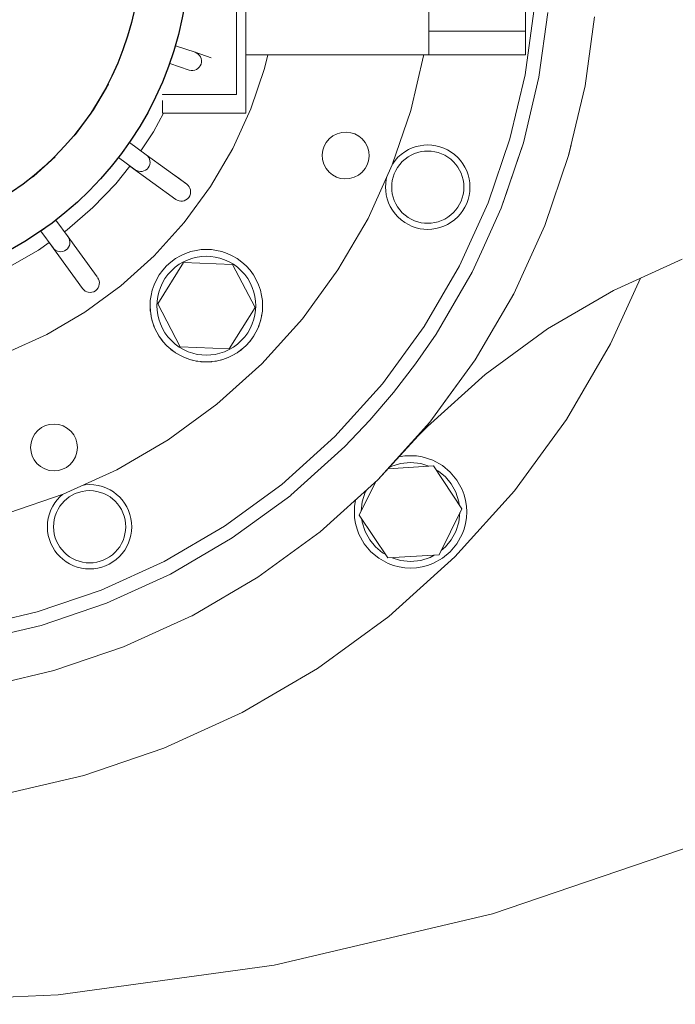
# Model space of a CAD drawing. Header units: millimetres. Extents: x -530 to 575, y -491 to 509.
# Tile 4 of 12: x 37 to 177, y -491 to -281. Entities that reach past the tile are written whole.
import ezdxf

# ---------------------------------------------------------------- set-up
doc = ezdxf.new("R2010")
doc.units = ezdxf.units.MM
doc.header["$MEASUREMENT"] = 0
doc.layers.add('MATERIAL 1', color=251, linetype='Continuous', true_color=0x505050)
doc.layers.add('MATERIAL 2', color=5, linetype='Continuous', true_color=0x0000ff)

msp = doc.modelspace()

# ---------------------------------------------------------------- linework, layer by layer
at = {"layer": 'MATERIAL 1', "color": 251, "linetype": 'Continuous', "lineweight": 0, "true_color": 0x505050}
for p, q in [((184.05, -456.03), (137.58, -471.84)), ((137.58, -471.84), (90.98, -482.79)), ((90.98, -482.79), (44.93, -489.12)), ((44.93, -489.12), (0, -491.14))]:
    msp.add_line(p, q, dxfattribs=at)
at = {"layer": 'MATERIAL 2', "color": 5, "linetype": 'Continuous', "lineweight": 0, "true_color": 0x0000ff}
for p, q in [((83, -235.14), (83, -297.14)), ((85, -243.64), (85, -288.63)), ((124, -288.63), (124, -243.64)), ((144.63, -281.36), (144.63, -266.14)), ((144.55, -292.89), (146.41, -279.35)), ((144.63, -281.64), (144.63, -281.36)), ((149.42, -279.62), (147.52, -293.44)), ((159.37, -280.52), (157.34, -295.25)), ((144.63, -282), (144.63, -281.64)), ((144.63, -282.37), (144.63, -282)), ((144.63, -282.73), (144.63, -282.37)), ((144.63, -283.05), (144.63, -282.73)), ((144.63, -283.31), (144.63, -283.05)), ((144.63, -283.5), (144.63, -283.31)), ((144.63, -283.64), (124, -283.64)), ((144.63, -283.61), (144.63, -283.5)), ((144.63, -283.64), (144.63, -283.61)), ((144.63, -283.72), (144.63, -283.64)), ((144.63, -283.99), (144.63, -283.72)), ((144.63, -284.45), (144.63, -283.99)), ((144.63, -285.1), (144.63, -284.45)), ((144.63, -285.9), (144.63, -285.1)), ((69.95, -286.76), (74.14, -288.12)), ((144.63, -286.8), (144.63, -285.9)), ((144.63, -287.73), (144.63, -286.8)), ((68.72, -290.53), (69.36, -288.57)), ((77.6, -289.28), (74.14, -288.12)), ((74.14, -288.12), (74.49, -288.28)), ((74.49, -288.28), (74.81, -288.5)), ((74.81, -288.5), (75.08, -288.78)), ((75.08, -288.78), (75.29, -289.11)), ((75.29, -289.11), (75.43, -289.47)), ((75.43, -289.47), (75.5, -289.85)), ((85, -288.63), (85, -301.1)), ((85, -288.63), (122, -288.63)), ((89.63, -288.63), (88.93, -291.59)), ((122.91, -288.88), (120.17, -300.53)), ((122, -288.63), (122.36, -288.63)), ((122.36, -288.63), (122.74, -288.63)), ((122.74, -288.63), (123.09, -288.63)), ((122.95, -288.63), (122.91, -288.88)), ((122.95, -288.64), (144.63, -288.64)), ((123.09, -288.63), (123.41, -288.63)), ((123.41, -288.63), (123.67, -288.63)), ((123.67, -288.63), (123.86, -288.63)), ((123.86, -288.63), (123.97, -288.63)), ((123.97, -288.63), (124, -288.63)), ((144.63, -288.64), (144.63, -287.73)), ((72.91, -291.9), (68.72, -290.53)), ((68.72, -290.53), (68.72, -290.54)), ((68.75, -290.42), (68.76, -290.41)), ((74.42, -291.78), (74.06, -291.92)), ((74.75, -291.57), (74.42, -291.78)), ((75.03, -291.3), (74.75, -291.57)), ((75.25, -290.98), (75.03, -291.3)), ((75.41, -290.62), (75.25, -290.98)), ((75.49, -290.24), (75.41, -290.62)), ((75.5, -289.85), (75.49, -290.24)), ((88.93, -291.59), (86.01, -300.19)), ((73.29, -291.98), (72.91, -291.9)), ((73.68, -291.99), (73.29, -291.98)), ((74.06, -291.92), (73.68, -291.99)), ((141.33, -306.59), (144.55, -292.89)), ((147.52, -293.44), (144.21, -307.41)), ((52.43, -300.42), (55.65, -294.91)), ((52.43, -300.42), (55.24, -295.66)), ((55.65, -294.91), (55.24, -295.66)), ((157.34, -295.25), (153.82, -310.16)), ((67.22, -297.14), (67.22, -297.02)), ((67.22, -297.14), (83, -297.14)), ((67.22, -301.1), (67.22, -298.42)), ((86.01, -300.19), (82.17, -308.62)), ((48.63, -305.62), (52.43, -300.42)), ((48.63, -305.62), (52.07, -300.93)), ((52.43, -300.42), (52.07, -300.93)), ((67.4, -301.1), (65.25, -305.1)), ((67.22, -301.1), (85, -301.1)), ((120.17, -300.53), (116.22, -312.15)), ((65.25, -305.1), (62.59, -309.14)), ((103.51, -305.96), (102.73, -306.6)), ((104.43, -305.48), (103.51, -305.96)), ((105.42, -305.21), (104.43, -305.48)), ((106.43, -305.14), (105.42, -305.21)), ((107.39, -305.26), (106.43, -305.14)), ((108.25, -305.54), (107.39, -305.26)), ((109.06, -305.98), (108.25, -305.54)), ((109.8, -306.6), (109.06, -305.98)), ((57.82, -310.58), (60.15, -307.37)), ((60.15, -307.37), (63.71, -309.96)), ((82.17, -308.62), (77.42, -316.76)), ((101.68, -308.15), (101.4, -309.01)), ((102.12, -307.34), (101.68, -308.15)), ((102.73, -306.6), (102.12, -307.34)), ((110.44, -307.38), (109.8, -306.6)), ((110.92, -308.29), (110.44, -307.38)), ((111.2, -309.28), (110.92, -308.29)), ((120.48, -308.51), (119.66, -308.88)), ((121.32, -308.22), (120.48, -308.51)), ((122.15, -308.03), (121.32, -308.22)), ((122.98, -307.91), (122.15, -308.03)), ((123.79, -307.88), (122.98, -307.91)), ((124.64, -307.92), (123.79, -307.88)), ((125.51, -308.04), (124.64, -307.92)), ((126.37, -308.25), (125.51, -308.04)), ((127.21, -308.55), (126.37, -308.25)), ((128.03, -308.93), (127.21, -308.55)), ((136.68, -320.25), (141.33, -306.59)), ((144.21, -307.41), (139.46, -321.35)), ((143.93, -308.23), (140.8, -317.46)), ((154.35, -307.91), (153.82, -310.16)), ((39.48, -314.77), (44.3, -310.44)), ((44.3, -310.44), (39.74, -314.56)), ((61.38, -313.17), (57.82, -310.58)), ((57.82, -310.58), (57.82, -310.58)), ((72.37, -316.24), (63.71, -309.96)), ((63.71, -309.96), (64, -310.22)), ((64, -310.22), (64.24, -310.53)), ((64.24, -310.53), (64.41, -310.88)), ((101.4, -309.01), (101.27, -309.98)), ((101.27, -309.98), (101.34, -310.98)), ((111.14, -311.25), (111.27, -310.29)), ((111.27, -310.29), (111.2, -309.28)), ((117.43, -310.51), (116.8, -311.2)), ((118.12, -309.89), (117.43, -310.51)), ((118.87, -309.34), (118.12, -309.89)), ((119.66, -308.88), (118.87, -309.34)), ((119.58, -310.43), (118.94, -310.9)), ((120.25, -310.04), (119.58, -310.43)), ((120.96, -309.72), (120.25, -310.04)), ((121.67, -309.47), (120.96, -309.72)), ((122.39, -309.3), (121.67, -309.47)), ((123.1, -309.21), (122.39, -309.3)), ((123.79, -309.18), (123.1, -309.21)), ((124.52, -309.21), (123.79, -309.18)), ((125.26, -309.32), (124.52, -309.21)), ((125.99, -309.5), (125.26, -309.32)), ((126.72, -309.75), (125.99, -309.5)), ((127.42, -310.08), (126.72, -309.75)), ((128.08, -310.48), (127.42, -310.08)), ((128.8, -309.4), (128.03, -308.93)), ((128.7, -310.94), (128.08, -310.48)), ((129.52, -309.94), (128.8, -309.4)), ((130.18, -310.54), (129.52, -309.94)), ((130.77, -311.2), (130.18, -310.54)), ((153.82, -310.16), (148.77, -325.03)), ((153.82, -310.16), (153.82, -310.16)), ((60.24, -312.38), (57.22, -316.15)), ((60.24, -312.38), (70.02, -319.48)), ((64.15, -312.73), (63.89, -313.02)), ((64.35, -312.39), (64.15, -312.73)), ((64.48, -312.02), (64.35, -312.39)), ((64.41, -310.88), (64.51, -311.25)), ((64.53, -311.64), (64.48, -312.02)), ((64.51, -311.25), (64.53, -311.64)), ((101.34, -310.98), (101.62, -311.97)), ((101.62, -311.97), (102.1, -312.89)), ((110.42, -312.92), (110.86, -312.12)), ((110.86, -312.12), (111.14, -311.25)), ((116.22, -312.15), (111.04, -323.55)), ((116.8, -311.2), (116.32, -311.87)), ((117.35, -312.66), (116.95, -313.34)), ((117.81, -312.02), (117.35, -312.66)), ((118.35, -311.43), (117.81, -312.02)), ((118.94, -310.9), (118.35, -311.43)), ((129.26, -311.46), (128.7, -310.94)), ((129.76, -312.02), (129.26, -311.46)), ((130.2, -312.61), (129.76, -312.02)), ((130.58, -313.24), (130.2, -312.61)), ((131.29, -311.89), (130.77, -311.2)), ((131.72, -312.62), (131.29, -311.89)), ((132.09, -313.4), (131.72, -312.62)), ((39.48, -314.77), (39.74, -314.56)), ((61.72, -313.36), (61.38, -313.17)), ((62.09, -313.49), (61.72, -313.36)), ((62.47, -313.54), (62.09, -313.49)), ((62.86, -313.52), (62.47, -313.54)), ((63.23, -313.42), (62.86, -313.52)), ((63.58, -313.25), (63.23, -313.42)), ((63.89, -313.02), (63.58, -313.25)), ((72.37, -316.24), (69.95, -314.49)), ((102.1, -312.89), (102.73, -313.67)), ((102.73, -313.67), (103.48, -314.28)), ((103.48, -314.28), (104.28, -314.72)), ((104.28, -314.72), (105.15, -315.01)), ((107.12, -315.06), (108.11, -314.78)), ((108.11, -314.78), (109.02, -314.31)), ((109.02, -314.31), (109.8, -313.67)), ((109.8, -313.67), (110.42, -312.92)), ((115.07, -314.68), (114.94, -315.24)), ((116.39, -314.76), (116.22, -315.47)), ((116.63, -314.04), (116.39, -314.76)), ((116.95, -313.34), (116.63, -314.04)), ((130.89, -313.9), (130.58, -313.24)), ((131.15, -314.61), (130.89, -313.9)), ((131.34, -315.34), (131.15, -314.61)), ((132.39, -314.22), (132.09, -313.4)), ((132.61, -315.08), (132.39, -314.22)), ((57.22, -316.15), (52.33, -321.25)), ((77.42, -316.76), (71.81, -324.44)), ((72.65, -316.49), (72.37, -316.24)), ((72.87, -316.78), (72.65, -316.49)), ((73.05, -317.11), (72.87, -316.78)), ((105.15, -315.01), (106.11, -315.13)), ((106.11, -315.13), (107.12, -315.06)), ((114.83, -316.07), (114.79, -316.88)), ((114.79, -316.88), (114.83, -317.68)), ((114.94, -315.24), (114.83, -316.07)), ((116.12, -316.18), (116.09, -316.88)), ((116.09, -316.88), (116.12, -317.57)), ((116.22, -315.47), (116.12, -316.18)), ((131.45, -316.1), (131.34, -315.34)), ((131.49, -316.88), (131.45, -316.1)), ((131.45, -317.65), (131.49, -316.88)), ((132.75, -315.97), (132.61, -315.08)), ((132.79, -316.88), (132.75, -315.97)), ((132.75, -317.78), (132.79, -316.88)), ((72.51, -319.36), (72.8, -319.06)), ((72.8, -319.06), (73.01, -318.7)), ((73.01, -318.7), (73.14, -318.3)), ((73.16, -317.48), (73.05, -317.11)), ((73.14, -318.3), (73.19, -317.89)), ((73.19, -317.89), (73.16, -317.48)), ((114.83, -317.68), (114.94, -318.51)), ((114.94, -318.51), (115.14, -319.35)), ((116.12, -317.57), (116.22, -318.28)), ((116.22, -318.28), (116.39, -318.99)), ((116.39, -318.99), (116.63, -319.71)), ((130.89, -319.85), (131.15, -319.15)), ((131.15, -319.15), (131.34, -318.41)), ((131.34, -318.41), (131.45, -317.65)), ((132.39, -319.53), (132.61, -318.67)), ((132.61, -318.67), (132.75, -317.78)), ((139.47, -321.35), (140.8, -317.46)), ((140.8, -317.46), (140.8, -317.46)), ((140.8, -317.46), (140.8, -317.46)), ((140.8, -317.46), (140.8, -317.46)), ((140.8, -317.46), (140.8, -317.46)), ((52.33, -321.25), (46.82, -326)), ((70.02, -319.48), (70.02, -319.48)), ((70.02, -319.48), (70.35, -319.68)), ((70.35, -319.68), (70.72, -319.81)), ((70.72, -319.81), (71.09, -319.86)), ((71.09, -319.86), (71.46, -319.84)), ((71.46, -319.84), (71.82, -319.76)), ((71.82, -319.76), (72.18, -319.6)), ((72.18, -319.6), (72.51, -319.36)), ((115.14, -319.35), (115.42, -320.19)), ((115.42, -320.19), (115.8, -321.01)), ((115.8, -321.01), (116.26, -321.8)), ((116.63, -319.71), (116.95, -320.41)), ((116.95, -320.41), (117.35, -321.09)), ((117.35, -321.09), (117.81, -321.73)), ((129.76, -321.73), (130.2, -321.14)), ((130.2, -321.14), (130.58, -320.51)), ((130.58, -320.51), (130.89, -319.85)), ((130.58, -333.65), (136.68, -320.25)), ((131.29, -321.86), (131.72, -321.13)), ((131.72, -321.13), (132.09, -320.35)), ((132.09, -320.35), (132.39, -319.53)), ((116.26, -321.8), (116.8, -322.55)), ((116.8, -322.55), (117.43, -323.24)), ((117.43, -323.24), (118.12, -323.86)), ((117.81, -321.73), (118.35, -322.32)), ((118.35, -322.32), (118.94, -322.85)), ((118.94, -322.85), (119.58, -323.32)), ((119.58, -323.32), (120.25, -323.72)), ((127.42, -323.67), (128.08, -323.27)), ((128.08, -323.27), (128.7, -322.81)), ((128.7, -322.81), (129.26, -322.3)), ((129.26, -322.3), (129.76, -321.73)), ((129.52, -323.81), (130.18, -323.21)), ((130.18, -323.21), (130.77, -322.55)), ((130.77, -322.55), (131.29, -321.86)), ((139.47, -321.35), (135.24, -330.69)), ((139.48, -321.29), (139.46, -321.35)), ((41.25, -326.27), (44.46, -323.93)), ((44.46, -323.93), (47.05, -327.5)), ((71.81, -324.44), (65.41, -331.55)), ((111.04, -323.55), (104.62, -334.54)), ((118.12, -323.86), (118.87, -324.41)), ((118.87, -324.41), (119.66, -324.87)), ((119.66, -324.87), (120.48, -325.24)), ((120.25, -323.72), (120.96, -324.03)), ((120.48, -325.24), (121.32, -325.53)), ((120.96, -324.03), (121.67, -324.28)), ((121.67, -324.28), (122.39, -324.45)), ((122.39, -324.45), (123.1, -324.54)), ((123.1, -324.54), (123.79, -324.58)), ((123.79, -324.58), (124.52, -324.54)), ((124.52, -324.54), (125.26, -324.43)), ((125.26, -324.43), (125.99, -324.25)), ((125.99, -324.25), (126.72, -324)), ((126.37, -325.5), (127.21, -325.2)), ((126.72, -324), (127.42, -323.67)), ((127.21, -325.2), (128.03, -324.82)), ((128.03, -324.82), (128.8, -324.35)), ((128.8, -324.35), (129.52, -323.81)), ((148.77, -325.03), (142.13, -339.63)), ((43.85, -329.83), (41.25, -326.27)), ((41.25, -326.27), (41.25, -326.27)), ((46.82, -326), (46.26, -326.4)), ((53.23, -336), (46.26, -326.4)), ((47.05, -327.5), (47.25, -327.84)), ((47.05, -327.5), (47.05, -327.5)), ((121.32, -325.53), (122.15, -325.73)), ((122.15, -325.73), (122.98, -325.84)), ((122.98, -325.84), (123.79, -325.88)), ((123.79, -325.88), (124.64, -325.84)), ((124.64, -325.84), (125.51, -325.71)), ((125.51, -325.71), (126.37, -325.5)), ((42.99, -328.71), (40.72, -330.31)), ((42.99, -328.71), (50.11, -338.51)), ((47.31, -329.35), (47.14, -329.7)), ((47.25, -327.84), (47.38, -328.2)), ((47.41, -328.98), (47.31, -329.35)), ((47.38, -328.2), (47.43, -328.59)), ((47.43, -328.59), (47.41, -328.98)), ((40.72, -330.31), (34.1, -334.06)), ((44.1, -330.12), (43.85, -329.83)), ((44.41, -330.36), (44.1, -330.12)), ((44.76, -330.53), (44.41, -330.36)), ((45.14, -330.63), (44.76, -330.53)), ((45.53, -330.65), (45.14, -330.63)), ((45.91, -330.59), (45.53, -330.65)), ((46.28, -330.47), (45.91, -330.59)), ((46.62, -330.27), (46.28, -330.47)), ((46.91, -330.01), (46.62, -330.27)), ((47.14, -329.7), (46.91, -330.01)), ((65.41, -331.55), (58.3, -337.95)), ((71.03, -331.49), (69.98, -332.11)), ((72.12, -331), (71.03, -331.49)), ((73.24, -330.62), (72.12, -331)), ((74.36, -330.35), (73.24, -330.62)), ((75.46, -330.2), (74.36, -330.35)), ((75.59, -331.65), (74.62, -331.78)), ((76.54, -330.15), (75.46, -330.2)), ((76.54, -331.6), (75.59, -331.65)), ((77.62, -330.2), (76.54, -330.15)), ((77.49, -331.65), (76.54, -331.6)), ((78.46, -331.78), (77.49, -331.65)), ((78.73, -330.35), (77.62, -330.2)), ((79.84, -330.62), (78.73, -330.35)), ((80.96, -331), (79.84, -330.62)), ((82.05, -331.49), (80.96, -331)), ((83.11, -332.11), (82.05, -331.49)), ((133.24, -335.03), (135.24, -330.69)), ((135.24, -330.69), (135.24, -330.69)), ((135.24, -330.69), (135.24, -330.69)), ((135.24, -330.69), (135.24, -330.69)), ((135.24, -330.69), (135.24, -330.69)), ((66.16, -341.74), (71.7, -332.95)), ((68.06, -333.67), (67.23, -334.59)), ((68.98, -332.84), (68.06, -333.67)), ((69.98, -332.11), (68.98, -332.84)), ((70.77, -333.32), (69.89, -333.96)), ((71.7, -332.78), (70.77, -333.32)), ((72.66, -332.34), (71.7, -332.78)), ((71.7, -332.95), (82.09, -333.36)), ((73.64, -332.01), (72.66, -332.34)), ((74.62, -331.78), (73.64, -332.01)), ((79.44, -332.01), (78.46, -331.78)), ((80.43, -332.34), (79.44, -332.01)), ((81.39, -332.78), (80.43, -332.34)), ((82.31, -333.32), (81.39, -332.78)), ((82.09, -333.36), (86.93, -342.56)), ((83.19, -333.96), (82.31, -333.32)), ((84.11, -332.84), (83.11, -332.11)), ((85.03, -333.67), (84.11, -332.84)), ((85.86, -334.59), (85.03, -333.67)), ((123.04, -346.58), (130.58, -333.65)), ((178.07, -332.24), (163.45, -338.89)), ((66.5, -335.59), (65.88, -336.64)), ((67.23, -334.59), (66.5, -335.59)), ((68.35, -335.5), (67.71, -336.38)), ((69.08, -334.69), (68.35, -335.5)), ((69.89, -333.96), (69.08, -334.69)), ((84, -334.69), (83.19, -333.96)), ((84.73, -335.5), (84, -334.69)), ((85.37, -336.38), (84.73, -335.5)), ((86.59, -335.59), (85.86, -334.59)), ((87.2, -336.64), (86.59, -335.59)), ((104.62, -334.54), (97.04, -344.93)), ((133.24, -335.03), (125.55, -348.22)), ((133.24, -335.03), (128.66, -342.97)), ((133.24, -335.03), (133.06, -335.34)), ((58.3, -337.95), (50.62, -343.56)), ((53.53, -336.48), (53.34, -336.15)), ((53.34, -336.15), (53.34, -336.15)), ((53.45, -338.35), (53.62, -337.97)), ((53.66, -336.82), (53.53, -336.48)), ((53.62, -337.97), (53.71, -337.58)), ((53.72, -337.19), (53.66, -336.82)), ((53.71, -337.58), (53.72, -337.19)), ((65.38, -337.74), (65, -338.85)), ((65.88, -336.64), (65.38, -337.74)), ((67.17, -337.31), (66.73, -338.27)), ((67.71, -336.38), (67.17, -337.31)), ((85.91, -337.31), (85.37, -336.38)), ((86.35, -338.27), (85.91, -337.31)), ((87.7, -337.74), (87.2, -336.64)), ((88.08, -338.85), (87.7, -337.74)), ((169.15, -336.3), (162.78, -350.3)), ((50.11, -338.51), (50.11, -338.51)), ((50.11, -338.51), (50.37, -338.8)), ((50.37, -338.8), (50.68, -339.03)), ((50.68, -339.03), (51.01, -339.2)), ((51.01, -339.2), (51.36, -339.3)), ((51.36, -339.3), (51.74, -339.33)), ((51.74, -339.33), (52.13, -339.29)), ((52.13, -339.29), (52.52, -339.17)), ((52.52, -339.17), (52.88, -338.96)), ((52.88, -338.96), (53.19, -338.68)), ((53.19, -338.68), (53.45, -338.35)), ((64.74, -339.97), (64.59, -341.07)), ((65, -338.85), (64.74, -339.97)), ((66.4, -339.25), (66.17, -340.23)), ((66.73, -338.27), (66.4, -339.25)), ((86.68, -339.25), (86.35, -338.27)), ((86.92, -340.23), (86.68, -339.25)), ((88.34, -339.97), (88.08, -338.85)), ((88.49, -341.07), (88.34, -339.97)), ((133.92, -353.69), (142.13, -339.63)), ((142.13, -339.63), (142.02, -339.8)), ((163.45, -338.89), (149.35, -347.12)), ((64.59, -341.07), (64.54, -342.15)), ((64.54, -342.15), (64.6, -343.29)), ((64.59, -343.23), (64.54, -342.15)), ((66.03, -341.2), (65.99, -342.15)), ((65.99, -342.15), (66.03, -343.1)), ((66.17, -340.23), (66.03, -341.2)), ((70.99, -350.94), (66.16, -341.74)), ((87.05, -341.2), (86.92, -340.23)), ((87.09, -342.15), (87.05, -341.2)), ((87.05, -343.1), (87.09, -342.15)), ((88.54, -342.15), (88.49, -341.07)), ((88.49, -343.29), (88.54, -342.15)), ((88.54, -342.15), (88.49, -343.23)), ((50.62, -343.56), (42.49, -348.3)), ((64.59, -343.23), (64.6, -343.29)), ((64.59, -343.23), (64.59, -343.23)), ((64.6, -343.29), (64.76, -344.44)), ((64.74, -344.34), (64.6, -343.29)), ((64.74, -344.33), (64.74, -344.34)), ((64.74, -344.34), (64.76, -344.44)), ((64.74, -344.34), (64.74, -344.34)), ((66.03, -343.1), (66.17, -344.07)), ((66.17, -344.07), (66.4, -345.06)), ((86.93, -342.56), (81.38, -351.35)), ((86.68, -345.06), (86.92, -344.07)), ((86.92, -344.07), (87.05, -343.1)), ((88.32, -344.44), (88.49, -343.29)), ((88.34, -344.34), (88.32, -344.44)), ((88.34, -344.34), (88.49, -343.29)), ((88.34, -344.34), (88.34, -344.33)), ((88.34, -344.34), (88.34, -344.34)), ((88.49, -343.23), (88.49, -343.29)), ((88.49, -343.23), (88.49, -343.23)), ((125.56, -348.2), (128.66, -342.97)), ((128.66, -342.97), (128.66, -342.97)), ((128.66, -342.97), (128.66, -342.97)), ((128.66, -342.97), (128.66, -342.97)), ((128.66, -342.97), (128.66, -342.97)), ((64.76, -344.44), (65.04, -345.59)), ((65, -345.45), (64.76, -344.44)), ((65, -345.45), (65, -345.45)), ((65, -345.45), (65.04, -345.59)), ((65, -345.45), (65, -345.45)), ((65.04, -345.59), (65.44, -346.71)), ((65.38, -346.57), (65.04, -345.59)), ((66.4, -345.06), (66.73, -346.04)), ((66.73, -346.04), (67.17, -347)), ((85.91, -347), (86.35, -346.04)), ((86.35, -346.04), (86.68, -345.06)), ((87.64, -346.71), (88.04, -345.59)), ((87.7, -346.57), (88.04, -345.59)), ((88.04, -345.59), (88.32, -344.44)), ((88.08, -345.45), (88.04, -345.59)), ((88.08, -345.45), (88.32, -344.44)), ((88.08, -345.45), (88.08, -345.45)), ((88.08, -345.45), (88.08, -345.45)), ((97.04, -344.93), (88.39, -354.53)), ((42.49, -348.3), (34.05, -352.14)), ((65.38, -346.57), (65.38, -346.57)), ((65.38, -346.57), (65.44, -346.71)), ((65.38, -346.57), (65.38, -346.57)), ((65.44, -346.71), (65.95, -347.8)), ((65.88, -347.66), (65.44, -346.71)), ((65.88, -347.66), (65.88, -347.66)), ((65.88, -347.66), (65.95, -347.8)), ((65.88, -347.66), (65.88, -347.66)), ((65.95, -347.8), (66.57, -348.83)), ((66.5, -348.72), (65.95, -347.8)), ((67.17, -347), (67.71, -347.93)), ((67.71, -347.93), (68.35, -348.8)), ((84.73, -348.8), (85.37, -347.93)), ((85.37, -347.93), (85.91, -347)), ((86.51, -348.83), (87.13, -347.8)), ((86.59, -348.72), (87.13, -347.8)), ((87.13, -347.8), (87.64, -346.71)), ((87.2, -347.66), (87.13, -347.8)), ((87.2, -347.66), (87.64, -346.71)), ((87.2, -347.66), (87.2, -347.66)), ((87.2, -347.66), (87.2, -347.66)), ((87.7, -346.57), (87.64, -346.71)), ((87.7, -346.57), (87.7, -346.57)), ((87.7, -346.57), (87.7, -346.57)), ((114.12, -358.79), (123.04, -346.58)), ((121.17, -354.56), (125.55, -348.22)), ((125.55, -348.22), (125.55, -348.22)), ((149.35, -347.12), (136.03, -356.84)), ((66.5, -348.72), (66.5, -348.72)), ((66.5, -348.72), (66.57, -348.83)), ((66.5, -348.72), (66.5, -348.72)), ((66.57, -348.83), (67.29, -349.8)), ((67.23, -349.72), (66.57, -348.83)), ((67.22, -349.72), (67.23, -349.72)), ((67.23, -349.72), (67.29, -349.8)), ((67.23, -349.72), (67.23, -349.72)), ((67.29, -349.8), (68.1, -350.68)), ((68.06, -350.64), (67.29, -349.8)), ((68.06, -350.64), (68.06, -350.64)), ((68.06, -350.64), (68.1, -350.68)), ((68.06, -350.64), (68.06, -350.64)), ((68.35, -348.8), (69.08, -349.61)), ((69.08, -349.61), (69.89, -350.34)), ((69.89, -350.34), (70.77, -350.98)), ((82.31, -350.98), (83.19, -350.34)), ((83.19, -350.34), (84, -349.61)), ((84, -349.61), (84.73, -348.8)), ((84.99, -350.68), (85.79, -349.8)), ((85.03, -350.64), (84.99, -350.68)), ((85.03, -350.64), (85.79, -349.8)), ((85.03, -350.64), (85.03, -350.64)), ((85.03, -350.64), (85.03, -350.64)), ((85.79, -349.8), (86.51, -348.83)), ((85.86, -349.72), (85.79, -349.8)), ((85.86, -349.72), (86.51, -348.83)), ((85.86, -349.72), (85.86, -349.72)), ((85.86, -349.72), (85.86, -349.72)), ((86.59, -348.72), (86.51, -348.83)), ((86.59, -348.72), (86.59, -348.72)), ((86.59, -348.72), (86.59, -348.72)), ((162.78, -350.3), (153.38, -366.41)), ((68.1, -350.68), (68.97, -351.46)), ((68.97, -351.46), (69.9, -352.15)), ((68.98, -351.47), (68.97, -351.46)), ((68.98, -351.47), (68.98, -351.47)), ((68.98, -351.47), (69.9, -352.15)), ((68.98, -351.47), (68.98, -351.47)), ((69.9, -352.15), (70.87, -352.73)), ((69.98, -352.2), (69.9, -352.15)), ((69.98, -352.2), (69.98, -352.2)), ((69.98, -352.2), (70.87, -352.73)), ((69.98, -352.2), (69.98, -352.2)), ((70.77, -350.98), (71.7, -351.52)), ((70.87, -352.73), (71.91, -353.22)), ((71.03, -352.81), (70.87, -352.73)), ((81.38, -351.35), (70.99, -350.94)), ((71.7, -351.52), (72.66, -351.96)), ((72.66, -351.96), (73.64, -352.3)), ((73.64, -352.3), (74.62, -352.53)), ((74.62, -352.53), (75.59, -352.66)), ((75.59, -352.66), (76.54, -352.7)), ((76.54, -352.7), (77.49, -352.66)), ((77.49, -352.66), (78.46, -352.53)), ((78.46, -352.53), (79.44, -352.3)), ((79.44, -352.3), (80.43, -351.96)), ((80.43, -351.96), (81.39, -351.52)), ((81.18, -353.22), (82.21, -352.73)), ((81.39, -351.52), (82.31, -350.98)), ((82.05, -352.81), (82.21, -352.73)), ((82.21, -352.73), (83.18, -352.15)), ((83.11, -352.2), (82.21, -352.73)), ((83.11, -352.2), (83.18, -352.15)), ((83.11, -352.2), (83.11, -352.2)), ((83.11, -352.2), (83.11, -352.2)), ((83.18, -352.15), (84.11, -351.46)), ((84.11, -351.47), (83.18, -352.15)), ((84.1, -351.47), (84.11, -351.47)), ((84.11, -351.46), (84.99, -350.68)), ((84.11, -351.47), (84.11, -351.46)), ((84.11, -351.47), (84.11, -351.47)), ((71.03, -352.81), (71.03, -352.81)), ((71.03, -352.81), (71.91, -353.22)), ((71.03, -352.81), (71.03, -352.81)), ((71.91, -353.22), (73, -353.62)), ((72.12, -353.31), (71.91, -353.22)), ((72.12, -353.31), (72.12, -353.31)), ((72.12, -353.31), (73, -353.62)), ((72.12, -353.31), (72.12, -353.31)), ((73, -353.62), (74.15, -353.91)), ((73.24, -353.69), (73, -353.62)), ((73.24, -353.69), (73.24, -353.69)), ((73.24, -353.69), (74.15, -353.91)), ((73.24, -353.69), (73.24, -353.69)), ((74.15, -353.91), (75.34, -354.09)), ((74.36, -353.95), (74.15, -353.91)), ((74.36, -353.95), (74.36, -353.95)), ((74.36, -353.95), (75.34, -354.09)), ((74.36, -353.95), (74.36, -353.95)), ((75.34, -354.09), (76.54, -354.15)), ((75.46, -354.1), (75.34, -354.09)), ((75.46, -354.1), (75.46, -354.1)), ((75.46, -354.1), (76.54, -354.15)), ((76.54, -354.15), (77.74, -354.09)), ((77.62, -354.1), (76.54, -354.15)), ((77.62, -354.1), (77.74, -354.09)), ((77.62, -354.1), (77.62, -354.1)), ((77.74, -354.09), (78.93, -353.91)), ((78.73, -353.95), (77.74, -354.09)), ((78.72, -353.95), (78.73, -353.95)), ((78.73, -353.95), (78.93, -353.91)), ((78.73, -353.95), (78.73, -353.95)), ((88.39, -354.53), (78.79, -363.18)), ((78.93, -353.91), (80.08, -353.62)), ((79.84, -353.69), (78.93, -353.91)), ((79.84, -353.69), (80.08, -353.62)), ((79.84, -353.69), (79.84, -353.69)), ((79.84, -353.69), (79.84, -353.69)), ((80.08, -353.62), (81.18, -353.22)), ((80.96, -353.31), (80.08, -353.62)), ((80.96, -353.31), (81.18, -353.22)), ((80.96, -353.31), (80.96, -353.31)), ((80.96, -353.31), (80.96, -353.31)), ((82.05, -352.81), (81.18, -353.22)), ((82.05, -352.81), (82.05, -352.81)), ((82.05, -352.81), (82.05, -352.81)), ((121.17, -354.56), (116.45, -360.68)), ((121.17, -354.56), (121.17, -354.56)), ((121.17, -354.56), (121.17, -354.56)), ((133.92, -353.69), (124.22, -366.99)), ((133.92, -353.69), (133.92, -353.69)), ((136.03, -356.84), (123.71, -367.94)), ((103.94, -370.08), (114.12, -358.79)), ((130.26, -358.71), (124.22, -366.99)), ((116.45, -360.68), (111.42, -366.57)), ((116.45, -360.68), (116.45, -360.68)), ((78.79, -363.18), (68.4, -370.76)), ((44.04, -367.39), (43.07, -367.48)), ((45.04, -367.49), (44.04, -367.39)), ((111.41, -366.58), (106.07, -372.2)), ((111.41, -366.57), (111.41, -366.57)), ((111.41, -366.57), (111.41, -366.57)), ((111.41, -366.57), (111.41, -366.57)), ((113.15, -379.27), (124.22, -366.99)), ((124.22, -366.99), (121.82, -369.87)), ((124.22, -366.99), (124.34, -366.81)), ((153.38, -366.41), (142.27, -381.64)), ((39.95, -369.51), (39.45, -370.4)), ((40.61, -368.75), (39.95, -369.51)), ((41.38, -368.15), (40.61, -368.75)), ((42.19, -367.74), (41.38, -368.15)), ((43.07, -367.48), (42.19, -367.74)), ((46.02, -367.8), (45.04, -367.49)), ((46.92, -368.31), (46.02, -367.8)), ((47.68, -368.97), (46.92, -368.31)), ((48.27, -369.73), (47.68, -368.97)), ((123.71, -367.94), (121.82, -369.87)), ((39.14, -371.39), (39.04, -372.39)), ((39.45, -370.4), (39.14, -371.39)), ((48.68, -370.55), (48.27, -369.73)), ((48.94, -371.43), (48.68, -370.55)), ((49.04, -372.39), (48.94, -371.43)), ((68.4, -370.76), (57.41, -377.17)), ((92.65, -380.26), (103.94, -370.08)), ((121.82, -369.87), (113.14, -379.28)), ((39.04, -372.39), (39.13, -373.35)), ((39.13, -373.35), (39.39, -374.23)), ((48.62, -374.38), (48.93, -373.39)), ((48.93, -373.39), (49.04, -372.39)), ((106.07, -372.2), (103.19, -374.81)), ((39.39, -374.23), (39.8, -375.05)), ((39.8, -375.05), (40.39, -375.81)), ((40.39, -375.81), (41.15, -376.48)), ((47.46, -376.04), (48.12, -375.27)), ((48.12, -375.27), (48.62, -374.38)), ((94.54, -382.59), (103.19, -374.81)), ((103.19, -374.81), (103.19, -374.81)), ((103.19, -374.81), (103.19, -374.81)), ((103.19, -374.81), (103.19, -374.82)), ((103.19, -374.81), (103.19, -374.82)), ((103.19, -374.81), (103.19, -374.81)), ((117.96, -375.81), (115.93, -376.46)), ((117.66, -374.4), (117.64, -374.4)), ((118.88, -374.2), (117.66, -374.4)), ((120.12, -375.59), (117.96, -375.81)), ((120.12, -374.14), (118.88, -374.2)), ((121.36, -374.2), (120.12, -374.14)), ((122.28, -375.81), (120.12, -375.59)), ((122.57, -374.4), (121.36, -374.2)), ((124.03, -376.37), (122.28, -375.81)), ((123.76, -374.71), (122.57, -374.4)), ((124.88, -375.13), (123.76, -374.71)), ((126.91, -376.25), (124.88, -375.13)), ((41.15, -376.48), (42.05, -376.98)), ((42.05, -376.98), (43.03, -377.29)), ((43.03, -377.29), (44.04, -377.39)), ((44.04, -377.39), (45, -377.3)), ((45, -377.3), (45.88, -377.04)), ((45.88, -377.04), (46.69, -376.63)), ((57.41, -377.17), (46.01, -382.36)), ((46.69, -376.63), (47.46, -376.04)), ((115.31, -376.92), (124.99, -376.31)), ((115.93, -376.46), (115.54, -376.67)), ((124.99, -376.31), (131.06, -385.45)), ((126.09, -377.45), (125.55, -377.14)), ((127.57, -378.68), (126.09, -377.45)), ((128.6, -377.65), (126.91, -376.25)), ((130, -379.34), (128.6, -377.65)), ((100.85, -390.36), (113.13, -379.28)), ((109.17, -386.83), (112.74, -379.64)), ((113.14, -379.28), (113.14, -379.27)), ((113.14, -379.28), (113.14, -379.28)), ((128.81, -380.16), (127.57, -378.68)), ((131.13, -381.37), (130, -379.34)), ((49.3, -381.96), (48.57, -382.23)), ((50.06, -381.76), (49.3, -381.96)), ((50.84, -381.64), (50.06, -381.76)), ((50.7, -380.34), (50.31, -380.41)), ((51.63, -380.3), (50.7, -380.34)), ((51.63, -381.6), (50.84, -381.64)), ((52.56, -380.34), (51.63, -380.3)), ((52.43, -381.64), (51.63, -381.6)), ((53.21, -381.76), (52.43, -381.64)), ((53.48, -380.49), (52.56, -380.34)), ((53.97, -381.96), (53.21, -381.76)), ((54.36, -380.72), (53.48, -380.49)), ((54.69, -382.23), (53.97, -381.96)), ((55.21, -381.04), (54.36, -380.72)), ((56, -381.43), (55.21, -381.04)), ((56.73, -381.88), (56, -381.43)), ((57.4, -382.39), (56.73, -381.88)), ((80.44, -389.18), (92.65, -380.26)), ((110.44, -381.95), (109.79, -383.98)), ((110.7, -381.47), (110.44, -381.95)), ((129.8, -381.95), (128.81, -380.16)), ((142.27, -381.64), (129.58, -395.72)), ((130.44, -383.98), (129.8, -381.95)), ((131.55, -382.5), (131.13, -381.37)), ((46.01, -382.36), (34.39, -386.31)), ((44.22, -384.2), (43.76, -384.93)), ((44.72, -383.53), (44.22, -384.2)), ((45.27, -382.93), (44.72, -383.53)), ((45.82, -382.43), (45.27, -382.93)), ((46.19, -383.85), (45.29, -384.93)), ((47.27, -382.95), (46.19, -383.85)), ((47.9, -382.56), (47.27, -382.95)), ((48.57, -382.23), (47.9, -382.56)), ((55.37, -382.56), (54.69, -382.23)), ((56, -382.95), (55.37, -382.56)), ((57.08, -383.85), (56, -382.95)), ((57.57, -384.39), (57.08, -383.85)), ((58, -382.93), (57.4, -382.39)), ((58.57, -383.56), (58, -382.93)), ((59.09, -384.26), (58.57, -383.56)), ((94.54, -382.6), (82.08, -391.69)), ((94.54, -382.59), (94.54, -382.6)), ((108.37, -383.68), (108.18, -384.9)), ((108.41, -383.54), (108.37, -383.68)), ((109.79, -383.98), (109.58, -385.99)), ((130.51, -384.61), (130.44, -383.98)), ((131.86, -383.68), (131.55, -382.5)), ((132.05, -384.9), (131.86, -383.68)), ((43.37, -385.72), (43.06, -386.57)), ((43.76, -384.93), (43.37, -385.72)), ((44.57, -386.24), (44.3, -386.96)), ((44.9, -385.56), (44.57, -386.24)), ((45.29, -384.93), (44.9, -385.56)), ((58.02, -384.99), (57.57, -384.39)), ((58.41, -385.64), (58.02, -384.99)), ((58.74, -386.33), (58.41, -385.64)), ((59, -387.06), (58.74, -386.33)), ((59.55, -385.02), (59.09, -384.26)), ((59.94, -385.83), (59.55, -385.02)), ((60.24, -386.68), (59.94, -385.83)), ((108.18, -384.9), (108.12, -386.14)), ((108.12, -386.14), (108.18, -387.38)), ((131.06, -385.45), (126.19, -395.27)), ((130.44, -388.3), (130.65, -386.28)), ((132.11, -386.14), (132.05, -384.9)), ((132.05, -387.38), (132.11, -386.14)), ((42.68, -388.37), (42.63, -389.3)), ((42.82, -387.45), (42.68, -388.37)), ((43.06, -386.57), (42.82, -387.45)), ((44.1, -387.72), (43.97, -388.5)), ((44.3, -386.96), (44.1, -387.72)), ((59.19, -387.81), (59, -387.06)), ((59.3, -388.57), (59.19, -387.81)), ((60.46, -387.55), (60.24, -386.68)), ((60.59, -388.44), (60.46, -387.55)), ((60.63, -389.34), (60.59, -388.44)), ((108.18, -387.38), (108.37, -388.59)), ((115.24, -395.96), (109.17, -386.83)), ((109.73, -387.67), (109.79, -388.3)), ((109.79, -388.3), (110.44, -390.33)), ((129.8, -390.33), (130.44, -388.3)), ((131.86, -388.59), (132.05, -387.38)), ((42.63, -389.3), (42.68, -390.23)), ((42.68, -390.23), (42.82, -391.14)), ((43.97, -388.5), (43.93, -389.3)), ((43.93, -389.3), (43.97, -390.09)), ((43.97, -390.09), (44.1, -390.87)), ((59.18, -390.82), (59.29, -390.08)), ((59.29, -390.08), (59.33, -389.33)), ((59.33, -389.33), (59.3, -388.57)), ((60.46, -391.07), (60.59, -390.22)), ((60.59, -390.22), (60.63, -389.34)), ((67.52, -396.72), (80.44, -389.18)), ((100.85, -390.36), (87.55, -400.06)), ((108.37, -388.59), (108.69, -389.78)), ((108.69, -389.78), (109.11, -390.9)), ((110.44, -390.33), (111.43, -392.11)), ((128.81, -392.11), (129.8, -390.33)), ((131.13, -390.9), (131.55, -389.78)), ((131.55, -389.78), (131.86, -388.59)), ((42.82, -391.14), (43.06, -392.03)), ((43.06, -392.03), (43.37, -392.87)), ((44.1, -390.87), (44.3, -391.63)), ((44.3, -391.63), (44.57, -392.35)), ((44.57, -392.35), (44.9, -393.03)), ((58.44, -392.89), (58.76, -392.21)), ((58.76, -392.21), (59, -391.52)), ((59, -391.52), (59.18, -390.82)), ((59.96, -392.71), (60.25, -391.9)), ((60.25, -391.9), (60.46, -391.07)), ((82.08, -391.69), (68.89, -399.38)), ((109.11, -390.9), (110.23, -392.93)), ((111.43, -392.11), (112.66, -393.6)), ((127.57, -393.6), (128.81, -392.11)), ((130, -392.93), (131.13, -390.9)), ((43.37, -392.87), (43.76, -393.66)), ((43.76, -393.66), (44.22, -394.4)), ((44.22, -394.4), (44.72, -395.06)), ((44.9, -393.03), (45.29, -393.66)), ((45.29, -393.66), (46.19, -394.74)), ((46.19, -394.74), (46.73, -395.23)), ((56.5, -395.26), (57.08, -394.74)), ((57.08, -394.74), (57.6, -394.17)), ((57.6, -394.17), (58.05, -393.55)), ((58.05, -393.55), (58.44, -392.89)), ((58.6, -394.99), (59.14, -394.27)), ((59.14, -394.27), (59.59, -393.5)), ((59.59, -393.5), (59.96, -392.71)), ((110.23, -392.93), (111.63, -394.62)), ((111.63, -394.62), (113.32, -396.02)), ((112.66, -393.6), (114.14, -394.83)), ((126.63, -394.38), (127.57, -393.6)), ((126.91, -396.02), (128.6, -394.62)), ((128.6, -394.62), (130, -392.93)), ((44.72, -395.06), (45.27, -395.66)), ((45.27, -395.66), (45.9, -396.23)), ((45.9, -396.23), (46.6, -396.76)), ((46.6, -396.76), (47.36, -397.21)), ((46.73, -395.23), (47.33, -395.68)), ((47.33, -395.68), (47.97, -396.07)), ((47.97, -396.07), (48.67, -396.4)), ((48.67, -396.4), (49.39, -396.66)), ((49.39, -396.66), (50.14, -396.85)), ((50.14, -396.85), (50.9, -396.96)), ((52.42, -396.96), (53.15, -396.84)), ((53.15, -396.84), (53.86, -396.67)), ((53.86, -396.67), (54.55, -396.42)), ((54.11, -402.82), (67.52, -396.72)), ((54.55, -396.42), (55.23, -396.1)), ((55.23, -396.1), (55.89, -395.72)), ((55.84, -397.25), (56.6, -396.8)), ((55.89, -395.72), (56.5, -395.26)), ((56.6, -396.8), (57.33, -396.27)), ((57.33, -396.27), (58, -395.66)), ((58, -395.66), (58.6, -394.99)), ((113.32, -396.02), (115.35, -397.15)), ((114.14, -394.83), (114.69, -395.13)), ((126.19, -395.27), (115.24, -395.96)), ((129.58, -395.72), (115.5, -408.41)), ((116.2, -395.9), (117.96, -396.46)), ((117.96, -396.46), (120.12, -396.68)), ((120.12, -396.68), (122.28, -396.46)), ((122.28, -396.46), (124.31, -395.82)), ((124.31, -395.82), (125.17, -395.34)), ((124.88, -397.15), (126.91, -396.02)), ((47.36, -397.21), (48.17, -397.6)), ((48.17, -397.6), (49.01, -397.91)), ((49.01, -397.91), (49.89, -398.13)), ((49.89, -398.13), (50.78, -398.26)), ((50.78, -398.26), (51.67, -398.3)), ((50.9, -396.96), (51.67, -397)), ((51.67, -397), (52.42, -396.96)), ((51.67, -398.3), (52.55, -398.25)), ((52.55, -398.25), (53.41, -398.12)), ((53.41, -398.12), (54.23, -397.91)), ((54.23, -397.91), (55.04, -397.62)), ((55.04, -397.62), (55.84, -397.25)), ((115.35, -397.15), (116.48, -397.57)), ((116.48, -397.57), (117.66, -397.88)), ((117.66, -397.88), (118.88, -398.07)), ((118.88, -398.07), (120.12, -398.13)), ((120.12, -398.13), (121.36, -398.07)), ((121.36, -398.07), (122.57, -397.88)), ((122.57, -397.88), (123.76, -397.57)), ((123.76, -397.57), (124.88, -397.15)), ((68.89, -399.38), (55.21, -405.61)), ((87.55, -400.06), (73.49, -408.26)), ((40.45, -407.46), (54.11, -402.82)), ((55.21, -405.61), (41.27, -410.35)), ((55.21, -405.61), (55.21, -405.61)), ((26.75, -410.68), (40.45, -407.46)), ((73.48, -408.27), (58.9, -414.9)), ((73.49, -408.26), (73.48, -408.27)), ((115.5, -408.41), (100.28, -419.52)), ((41.27, -410.35), (27.29, -413.63)), ((58.88, -414.91), (44.03, -419.96)), ((58.9, -414.9), (58.88, -414.91)), ((100.28, -419.52), (84.17, -428.92)), ((44.02, -419.96), (29.11, -423.47)), ((44.03, -419.96), (44.02, -419.96)), ((84.17, -428.92), (67.45, -436.52)), ((67.45, -436.52), (50.42, -442.32)), ((50.42, -442.32), (33.34, -446.33))]:
    msp.add_line(p, q, dxfattribs=at)
at = {"layer": 'MATERIAL 2'}
for radius in [72.9, 62.55]:
    msp.add_circle((0, -266.11), radius, dxfattribs=at)

doc.saveas('drawing.dxf')
